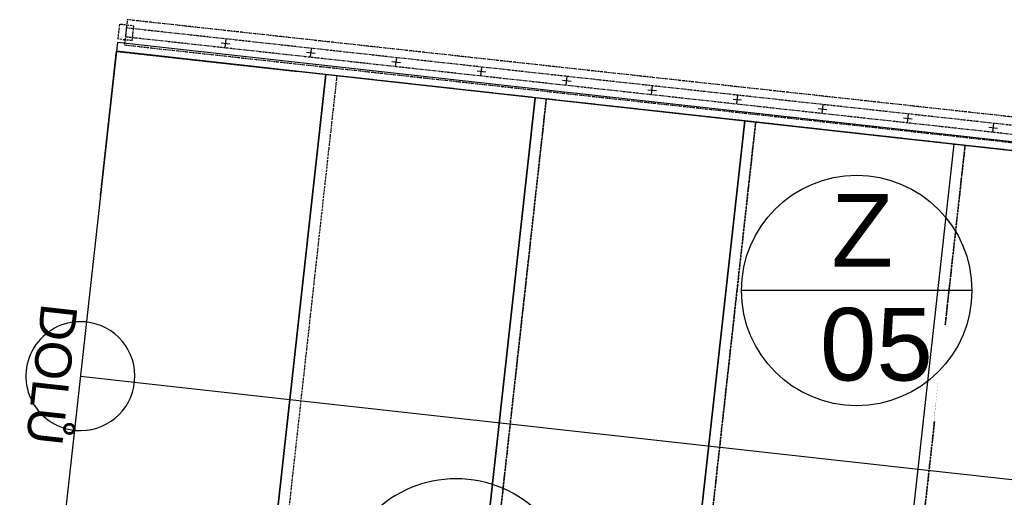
# Model space of a CAD drawing. Header units: millimetres. Extents: x -25972 to 4516, y -2839 to 20217.
# Tile 62 of 114: x -17088 to -15733, y 10136 to 10794. Entities that reach past the tile are written whole.
import ezdxf

# ---------------------------------------------------------------- set-up
doc = ezdxf.new("R2010")
doc.units = ezdxf.units.MM
doc.header["$MEASUREMENT"] = 0
for name, pattern in [('Wipeout_Contour', [1000, 0, -1000]), ('Čerchovaná M', [4.5, 2.5, -0.85, 0.3, -0.85]), ('čárkovaná 3', [1.5, 1, -0.5])]:
    doc.linetypes.add(name, pattern=pattern)
for name, color, linetype in [('7._POHLED ZÁPADNÍ_1_Interiér - schodiště', 7, 'Continuous'), ('7._POHLED ZÁPADNÍ_1_Nové_3D prvky fasada nove', 7, 'Continuous'), ('7._POHLED ZÁPADNÍ_1_Nové_Interiér - schodiště', 7, 'Continuous'), ('7._POHLED ZÁPADNÍ_1_Nové_Konstrukce - nosné', 7, 'Continuous'), ('7._POHLED ZÁPADNÍ_1_Nové_Kóty - SP', 7, 'Continuous'), ('7._POHLED ZÁPADNÍ_1_Nové_Otvory – Značky oken', 7, 'Continuous'), ('7._POHLED ZÁPADNÍ_1_Nové_Popis', 7, 'Continuous'), ('7._POHLED ZÁPADNÍ_1_Popis_CZ', 7, 'Continuous')]:
    doc.layers.add(name, color=color, linetype=linetype)
doc.styles.add('GENEROVANÝ_STYL_1', font='txt')

msp = doc.modelspace()

# ---------------------------------------------------------------- linework, layer by layer
at = {"layer": '7._POHLED ZÁPADNÍ_1_Nové_3D prvky fasada nove', "color": 1, "linetype": 'Continuous', "lineweight": 25}
for p, q in [((-16811, 10761.8), (-16799.1, 10760.5)), ((-16805.7, 10755.2), (-16804.4, 10767.1)), ((-16693.7, 10748.9), (-16681.7, 10747.6)), ((-16688.3, 10742.3), (-16687, 10754.2)), ((-16576.3, 10736), (-16564.3, 10734.7)), ((-16571, 10729.4), (-16569.6, 10741.3)), ((-16458.9, 10723.1), (-16446.9, 10721.8)), ((-16453.6, 10716.5), (-16452.2, 10728.4)), ((-16341.5, 10710.2), (-16329.5, 10708.9)), ((-16336.2, 10703.6), (-16334.9, 10715.5)), ((-16224.1, 10697.3), (-16212.2, 10696)), ((-16218.8, 10690.7), (-16217.5, 10702.6)), ((-16106.7, 10684.4), (-16094.8, 10683.1)), ((-16101.4, 10677.8), (-16100.1, 10689.7)), ((-15989.3, 10671.5), (-15977.4, 10670.2)), ((-15984, 10664.9), (-15982.7, 10676.8)), ((-15871.9, 10658.6), (-15860, 10657.3)), ((-15866.6, 10651.9), (-15865.3, 10663.9)), ((-15754.5, 10645.7), (-15742.6, 10644.3)), ((-15749.2, 10639), (-15747.9, 10651))]:
    msp.add_line(p, q, dxfattribs=at)
at = {"layer": '7._POHLED ZÁPADNÍ_1_Nové_3D prvky fasada nove', "color": 1, "linetype": 'Čerchovaná M', "lineweight": 25, "flags": 128}
for points in [[(-16933.5, 10765.2), (-16931.3, 10785.1), (-16951.2, 10787.3), (-16953.4, 10767.4)], [(-14674.1, 10509.3), (-14670.2, 10544.1), (-16940.4, 10793.6), (-16944.3, 10758.9)], [(-14672.8, 10520.7), (-14671.5, 10532.6), (-16941.7, 10782.2), (-16943, 10770.3)], [(-14672.8, 10520.7), (-14671.5, 10532.6), (-16941.7, 10782.2), (-16943, 10770.3)]]:
    msp.add_lwpolyline(points, close=True, dxfattribs=at)
at = {"layer": '7._POHLED ZÁPADNÍ_1_Nové_Interiér - schodiště', "color": 1, "linetype": 'Continuous', "lineweight": 25}
for p, q in [((-16954, 10762.1), (-16955.3, 10750.1)), ((-14359.9, 10474.4), (-16954, 10762.1)), ((-16955.3, 10750.1), (-17054.5, 9855.6)), ((-16955.3, 10750.1), (-14361.2, 10462.5)), ((-16667.1, 10718.2), (-16955.3, 10750.1)), ((-16766.3, 9823.7), (-16667.1, 10718.2)), ((-16667.1, 10718.2), (-16766.3, 9823.7)), ((-16378.8, 10686.2), (-16667.1, 10718.2)), ((-16478, 9791.7), (-16378.8, 10686.2)), ((-16378.8, 10686.2), (-16478, 9791.7)), ((-16090.6, 10654.3), (-16378.8, 10686.2)), ((-16189.8, 9759.7), (-16090.6, 10654.3)), ((-16090.6, 10654.3), (-16189.8, 9759.7)), ((-15802.4, 10622.3), (-16090.6, 10654.3)), ((-15901.6, 9727.8), (-15802.4, 10622.3)), ((-15514.1, 10590.3), (-15802.4, 10622.3)), ((-17004.9, 10302.9), (-16716.7, 10270.9)), ((-16716.7, 10270.9), (-14699, 10047.2))]:
    msp.add_line(p, q, dxfattribs=at)
at = {"layer": '7._POHLED ZÁPADNÍ_1_Nové_Interiér - schodiště', "color": 1, "linetype": 'Čerchovaná M', "lineweight": 25, "flags": 128}
for points in [[(-16652, 10716.5), (-16751.1, 9822), (-16462.9, 9790), (-16363.7, 10684.5)], [(-16363.7, 10684.5), (-16462.9, 9790), (-16174.7, 9758.1), (-16075.5, 10652.6)], [(-16075.5, 10652.6), (-16174.7, 9758.1), (-15886.4, 9726.1), (-15787.3, 10620.6)], [(-15787.3, 10620.6), (-15886.4, 9726.1), (-15598.2, 9694.1), (-15499, 10588.7)]]:
    msp.add_lwpolyline(points, close=True, dxfattribs=at)
at = {"layer": '7._POHLED ZÁPADNÍ_1_Nové_Interiér - schodiště', "color": 1, "linetype": 'Continuous', "lineweight": 25}
for start, end in [(84.682, 264.682), (264.682, 84.682)]:
    msp.add_arc((-17004.9, 10302.9), 75, start, end, dxfattribs=at)
at = {"layer": '7._POHLED ZÁPADNÍ_1_Nové_Konstrukce - nosné', "color": 1, "linetype": 'čárkovaná 3', "lineweight": 25}
for p, q in [((-16977.3, 10551.3), (-16955.3, 10750.1)), ((-16955.3, 10750.1), (-16706.8, 10722.6))]:
    msp.add_line(p, q, dxfattribs=at)
at = {"layer": '7._POHLED ZÁPADNÍ_1_Nové_Otvory – Značky oken', "color": 1, "linetype": 'Continuous', "lineweight": 25, "flags": 128}
msp.add_lwpolyline([(-16649.4, 10015.5, 1), (-16326.1, 9982.7, 1)], format="xyb", close=True, dxfattribs=at)
at = {"layer": '7._POHLED ZÁPADNÍ_1_Nové_Popis', "color": 1, "linetype": 'Continuous', "lineweight": 25}
msp.add_line((-15777.9, 10420.8), (-16095.1, 10420.8), dxfattribs=at)

# ---------------------------------------------------------------- texts
at = {"layer": '7._POHLED ZÁPADNÍ_1_Interiér - schodiště', "color": 1, "linetype": 'Continuous', "lineweight": 25, "insert": (-17033.9, 10401.7), "char_height": 50, "attachment_point": 4, "rotation": 263.6732, "style": 'GENEROVANÝ_STYL_1'}
msp.add_mtext('\\A1;{\\pql;\\fArial|b0|i0|c238|p38;DOLŮ}', dxfattribs=at)
at = {"layer": '7._POHLED ZÁPADNÍ_1_Popis_CZ', "color": 1, "linetype": 'Continuous', "lineweight": 25, "insert": (-15928.8, 10424.5), "char_height": 100, "attachment_point": 5, "line_spacing_factor": 0.940294, "style": 'GENEROVANÝ_STYL_1'}
msp.add_mtext('\\A1;{\\pqc;\\fArial|b0|i0|c238|p38;Z\\P\\pqc;\\fArial|b0|i0|c238|p38; 0\\fArial|b0|i0|c238|p38;5}', dxfattribs=at)

# ---------------------------------------------------------------- next in the draw order: wipeouts: each hides what was drawn before it
at = {"color": 254, "linetype": 'Wipeout_Contour', "lineweight": 0, "ltscale": 73881.991633}
msp.add_wipeout([(-15830.1, 10240.8), (-14900.1, 10143.3), (-14886.2, 10275.9), (-15816.3, 10373.4)], dxfattribs=at).dxf.layer = '7._POHLED ZÁPADNÍ_1_Nové_Kóty - SP'

# ---------------------------------------------------------------- next in the draw order: linework, layer by layer
at = {"layer": '7._POHLED ZÁPADNÍ_1_Nové_Popis', "color": 1, "linetype": 'Continuous', "lineweight": 25}
msp.add_circle((-15936.5, 10420.8), 158.6, dxfattribs=at)

doc.saveas('drawing.dxf')
